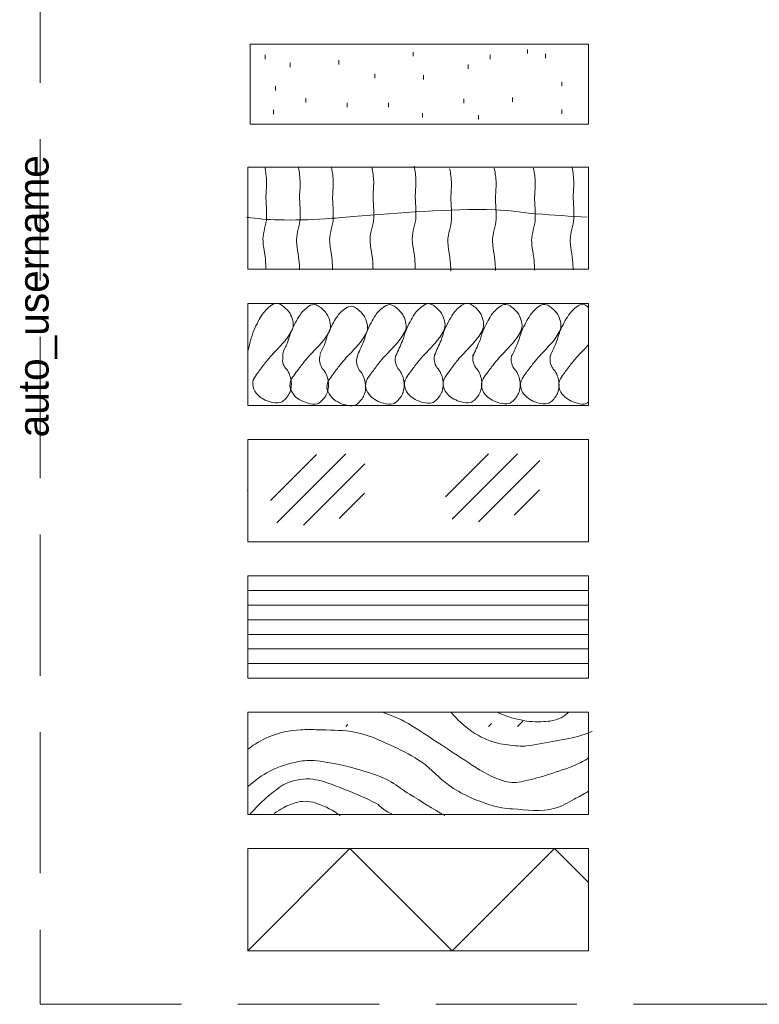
# Paper-space layout 'Layout1' of a CAD drawing. Header units: inches. Extents: x 1.2 to 32.4, y 0.8 to 21.2.
# Tile 1 of 12: x 1.2 to 3, y 0.8 to 3.2. Entities that reach past the tile are written whole.
import ezdxf
from ezdxf.enums import TextEntityAlignment as Align

# ---------------------------------------------------------------- set-up
doc = ezdxf.new("R2010")
doc.units = ezdxf.units.IN
doc.header["$MEASUREMENT"] = 0
doc.linetypes.add('DGN Style 3', pattern=[0.487989, 0.348564, -0.139426])
doc.layers.add('G-Anno-Nplt', color=5, linetype='Continuous', lineweight=25, plot=False)
doc.layers.add('G-ANNO-PATT', color=3, linetype='Continuous', lineweight=18)
doc.layers.add('G-Anno-Text', color=53, linetype='Continuous', lineweight=35)
doc.styles.add('Style-Arial', font='ARIAL.TTF')
doc.styles.add('Style-WORKING', font='WORKING.shx')

# ---------------------------------------------------------------- blocks, each defined once
blk = doc.blocks.new('coeSheet')
at = {"layer": 'G-Anno-Nplt', "color": 7, "linetype": 'DGN Style 3', "lineweight": 18, "flags": 128}
blk.add_lwpolyline([(-0.2, 0), (30.875, 0), (30.875, 20.5), (-0.2, 20.5)], close=True, dxfattribs=at)
at = {"layer": 'G-Anno-Text', "color": 1, "linetype": 'Continuous', "lineweight": 25, "style": 'Style-WORKING'}
for tag, p in [('14_appr', (29.2266, 18.65)), ('13_appr', (29.4297, 18.65)), ('12_appr', (29.6328, 18.65)), ('11_appr', (29.8359, 18.65)), ('10_appr', (30.0391, 18.65)), ('09_appr', (30.2422, 18.65)), ('08_appr', (30.4453, 18.65)), ('14_date', (29.2266, 18.1)), ('13_date', (29.4297, 18.1)), ('12_date', (29.6328, 18.1)), ('11_date', (29.8359, 18.1)), ('10_date', (30.0391, 18.1)), ('09_date', (30.2422, 18.1)), ('08_date', (30.4453, 18.1)), ('14_mark', (29.2266, 15.1)), ('13_mark', (29.4297, 15.1)), ('12_mark', (29.6328, 15.1)), ('11_mark', (29.8359, 15.1)), ('10_mark', (30.0391, 15.1)), ('09_mark', (30.2422, 15.1)), ('08_mark', (30.4453, 15.1)), ('07_appr', (29.2266, 14.7)), ('06_appr', (29.4297, 14.7)), ('05_appr', (29.6328, 14.7)), ('04_appr', (29.8359, 14.7)), ('03_appr', (30.0391, 14.7)), ('02_appr', (30.2422, 14.7)), ('01_appr', (30.4453, 14.7)), ('07_date', (29.2266, 14.15)), ('06_date', (29.4297, 14.15)), ('05_date', (29.6328, 14.15)), ('04_date', (29.8359, 14.15)), ('03_date', (30.0391, 14.15)), ('02_date', (30.2422, 14.15)), ('01_date', (30.4453, 14.15)), ('07_mark', (29.2266, 11.15)), ('06_mark', (29.4297, 11.15)), ('05_mark', (29.6328, 11.15)), ('04_mark', (29.8359, 11.15)), ('03_mark', (30.0391, 11.15)), ('02_mark', (30.2422, 11.15)), ('01_mark', (30.4453, 11.15))]:
    blk.add_attdef(tag, text='', height=0.075, rotation=90, dxfattribs=at).set_placement(p, align=Align.MIDDLE_CENTER)
for tag, p in [('14_desc', (29.2266, 15.35)), ('13_desc', (29.4297, 15.35)), ('12_desc', (29.6328, 15.35)), ('11_desc', (29.8359, 15.35)), ('10_desc', (30.0391, 15.35)), ('09_desc', (30.2422, 15.35)), ('08_desc', (30.4453, 15.35)), ('07_desc', (29.2266, 11.4)), ('06_desc', (29.4297, 11.4)), ('05_desc', (29.6328, 11.4)), ('04_desc', (29.8359, 11.4)), ('03_desc', (30.0391, 11.4)), ('02_desc', (30.2422, 11.4)), ('01_desc', (30.4453, 11.4))]:
    blk.add_attdef(tag, text='', height=0.075, rotation=90, dxfattribs=at).set_placement(p, align=Align.MIDDLE_LEFT)
at = {"layer": 'G-Anno-Text', "color": 1, "linetype": 'Continuous', "lineweight": 25, "style": 'Style-WORKING', "flags": 2}
for tag, p in [('plot_sytime', (30.595, 9.575)), ('plot_scale', (30.595, 8.275)), ('plot_short_design', (30.27, 7.675)), ('plot_design', (-0.2546, 2.6)), ('plot_username', (-0.2546, 1.4))]:
    blk.add_attdef(tag, text='', height=0.075, rotation=90, dxfattribs=at).set_placement(p, align=Align.TOP_LEFT)
at = {"layer": 'G-Anno-Text', "color": 1, "linetype": 'Continuous', "lineweight": 25, "style": 'Style-WORKING'}
for tag, p in [('issue_date', (29.2951, 9.275)), ('file_num', (30.27, 9.275)), ('checked_by', (29.62, 8.4538)), ('submitted_by_name', (29.945, 7.675)), ('designed_by_name', (29.2951, 7.675)), ('sheet_size', (30.595, 7.675)), ('drawn_by', (29.62, 7.675))]:
    blk.add_attdef(tag, text='', height=0.075, rotation=90, dxfattribs=at).set_placement(p, align=Align.TOP_LEFT)
at = {"layer": 'G-Anno-Text', "color": 6, "linetype": 'Continuous', "lineweight": 35, "style": 'Style-Arial'}
for tag, p in [('sheet_title_1', (30.1, 3.1469)), ('sheet_title_2', (30.3, 3.1469)), ('sheet_title_3', (30.5, 3.1469))]:
    blk.add_attdef(tag, text='', height=0.12, rotation=90, dxfattribs=at).set_placement(p, align=Align.TOP_CENTER)
at = {"layer": 'G-Anno-Text', "linetype": 'Continuous', "lineweight": 50, "style": 'Style-Arial'}
blk.add_attdef('sheet_id', text='', height=0.25, rotation=0, dxfattribs=at).set_placement((29.9378, 0.375), align=Align.MIDDLE_CENTER)

psp = doc.layouts.get("Layout1")

# ---------------------------------------------------------------- linework, layer by layer
at = {"layer": 'G-ANNO-PATT'}
for p, q in [((1.8301, 3.0841), (1.8301, 3.0946)), ((2.1955, 3.0911), (2.1955, 3.1017)), ((2.3855, 3.0841), (2.3855, 3.0946)), ((2.4776, 3.0976), (2.4776, 3.1081)), ((2.5217, 3.0868), (2.5217, 3.0973)), ((1.8921, 3.0643), (1.8921, 3.0748)), ((2.0121, 3.071), (2.0121, 3.0815)), ((2.3311, 3.0605), (2.3311, 3.0711)), ((2.1011, 3.0375), (2.1011, 3.048)), ((2.2212, 3.0342), (2.2212, 3.0448)), ((1.8556, 3.0068), (1.8556, 3.0173)), ((2.5626, 3.0176), (2.5626, 3.0281)), ((1.9304, 2.9773), (1.9304, 2.9879)), ((2.0327, 2.9653), (2.0327, 2.9758)), ((2.1343, 2.9653), (2.1343, 2.9758)), ((2.3207, 2.9757), (2.3207, 2.9862)), ((2.4405, 2.9787), (2.4405, 2.9892)), ((1.8506, 2.9486), (1.8506, 2.9592)), ((2.2181, 2.9403), (2.2181, 2.9508)), ((2.3568, 2.9352), (2.3568, 2.9457)), ((2.5621, 2.9494), (2.5621, 2.9599)), ((1.8432, 1.9945), (1.9566, 2.1079)), ((1.8592, 1.9391), (2.0292, 2.109)), ((2.2753, 2.0031), (2.3812, 2.109)), ((2.2913, 1.9477), (2.4526, 2.109)), ((2.3567, 1.9417), (2.5082, 2.0932)), ((1.9246, 1.9331), (2.0762, 2.0845)), ((2.4446, 1.9583), (2.5071, 2.0208)), ((2.0126, 1.9497), (2.075, 2.0122)), ((1.787, 1.8078), (2.6283, 1.8078)), ((1.787, 1.7718), (2.6283, 1.7718)), ((1.787, 1.7357), (2.6283, 1.7357)), ((1.787, 1.6997), (2.6283, 1.6997)), ((1.787, 1.6636), (2.6283, 1.6636)), ((1.787, 1.6276), (2.6283, 1.6276)), ((1.787, 1.5915), (2.6283, 1.5915)), ((1.787, 1.4713), (1.787, 1.4359)), ((2.0292, 1.4359), (2.0341, 1.4409)), ((2.3812, 1.4359), (2.3887, 1.4434)), ((2.4526, 1.4359), (2.4662, 1.4495)), ((1.787, 0.8823), (2.0394, 1.1347)), ((2.2918, 0.8823), (2.0394, 1.1347)), ((2.2918, 0.8823), (2.5442, 1.1347)), ((2.6275, 1.0514), (2.5442, 1.1347))]:
    psp.add_line(p, q, dxfattribs=at)
at = {"layer": 'G-ANNO-PATT', "flags": 128}
for points in [[(1.7933, 3.1211), (1.7933, 2.9237), (2.6279, 2.9237), (2.6279, 3.1211)], [(1.787, 2.8175), (1.787, 2.5651), (2.6283, 2.5651), (2.6283, 2.8175)], [(1.787, 2.4809), (1.787, 2.2285), (2.6283, 2.2285), (2.6283, 2.4809)], [(1.787, 1.892), (1.787, 2.1444), (2.6283, 2.1444), (2.6283, 1.892)], [(1.787, 1.5554), (1.787, 1.8078), (2.6283, 1.8078), (2.6283, 1.5554)], [(1.787, 1.4713), (1.787, 1.2189), (2.6283, 1.2189), (2.6283, 1.4713)], [(1.787, 1.1347), (1.787, 0.8823), (2.6283, 0.8823), (2.6283, 1.1347)]]:
    psp.add_lwpolyline(points, close=True, dxfattribs=at)
psp.add_lwpolyline([(2.6283, 1.4359), (2.6283, 1.4713), (1.787, 1.4713)], dxfattribs=at)
at = {"layer": 'G-ANNO-PATT'}
for points, knots in [([(1.829, 2.818), (1.8315, 2.806), (1.8333, 2.794), (1.8336, 2.7818), (1.8338, 2.7682), (1.8317, 2.7545), (1.8321, 2.7409), (1.8324, 2.7309), (1.8332, 2.7208), (1.8336, 2.7107), (1.8337, 2.7047), (1.8337, 2.6986), (1.8336, 2.6925), (1.8331, 2.6747), (1.8244, 2.6574), (1.8246, 2.6396), (1.8247, 2.6336), (1.8253, 2.6275), (1.8261, 2.6214), (1.8274, 2.6109), (1.8297, 2.6004), (1.8306, 2.5898), (1.8313, 2.5817), (1.8317, 2.5736), (1.8321, 2.5655)], [0, 0, 0, 0, 0.143525, 0.143525, 0.143525, 0.304676, 0.304676, 0.304676, 0.423636, 0.423636, 0.423636, 0.495258, 0.495258, 0.495258, 0.706454, 0.706454, 0.706454, 0.77831, 0.77831, 0.77831, 0.90419, 0.90419, 0.90419, 1, 1, 1, 1]), ([(1.912, 2.8162), (1.9145, 2.8042), (1.9163, 2.7922), (1.9165, 2.78), (1.9168, 2.7664), (1.9147, 2.7528), (1.9151, 2.7391), (1.9154, 2.7291), (1.9162, 2.719), (1.9165, 2.7089), (1.9167, 2.7029), (1.9167, 2.6968), (1.9165, 2.6908), (1.916, 2.6729), (1.9073, 2.6556), (1.9076, 2.6378), (1.9077, 2.6318), (1.9083, 2.6257), (1.9091, 2.6197), (1.9104, 2.6091), (1.9127, 2.5986), (1.9136, 2.588), (1.9143, 2.5799), (1.9147, 2.5718), (1.9151, 2.5637)], [0, 0, 0, 0, 0.143525, 0.143525, 0.143525, 0.304676, 0.304676, 0.304676, 0.423636, 0.423636, 0.423636, 0.495258, 0.495258, 0.495258, 0.706454, 0.706454, 0.706454, 0.77831, 0.77831, 0.77831, 0.90419, 0.90419, 0.90419, 1, 1, 1, 1]), ([(1.9936, 2.8162), (1.9961, 2.8042), (1.9979, 2.7922), (1.9981, 2.78), (1.9984, 2.7664), (1.9963, 2.7528), (1.9967, 2.7391), (1.997, 2.7291), (1.9978, 2.719), (1.9981, 2.7089), (1.9983, 2.7029), (1.9983, 2.6968), (1.9981, 2.6908), (1.9977, 2.6729), (1.9889, 2.6556), (1.9892, 2.6378), (1.9893, 2.6318), (1.9899, 2.6257), (1.9907, 2.6197), (1.992, 2.6091), (1.9943, 2.5986), (1.9952, 2.588), (1.9959, 2.5799), (1.9963, 2.5718), (1.9967, 2.5637)], [0, 0, 0, 0, 0.143525, 0.143525, 0.143525, 0.304676, 0.304676, 0.304676, 0.423636, 0.423636, 0.423636, 0.495258, 0.495258, 0.495258, 0.706454, 0.706454, 0.706454, 0.77831, 0.77831, 0.77831, 0.90419, 0.90419, 0.90419, 1, 1, 1, 1]), ([(2.0934, 2.818), (2.0959, 2.806), (2.0977, 2.794), (2.098, 2.7818), (2.0982, 2.7682), (2.0961, 2.7545), (2.0965, 2.7409), (2.0968, 2.7309), (2.0976, 2.7208), (2.098, 2.7107), (2.0982, 2.7047), (2.0981, 2.6986), (2.098, 2.6925), (2.0975, 2.6747), (2.0888, 2.6574), (2.089, 2.6396), (2.0891, 2.6336), (2.0897, 2.6275), (2.0905, 2.6214), (2.0918, 2.6109), (2.0941, 2.6004), (2.095, 2.5898), (2.0957, 2.5817), (2.0961, 2.5736), (2.0965, 2.5655)], [0, 0, 0, 0, 0.143525, 0.143525, 0.143525, 0.304676, 0.304676, 0.304676, 0.423636, 0.423636, 0.423636, 0.495258, 0.495258, 0.495258, 0.706454, 0.706454, 0.706454, 0.77831, 0.77831, 0.77831, 0.90419, 0.90419, 0.90419, 1, 1, 1, 1]), ([(2.1977, 2.8196), (2.2002, 2.8076), (2.2019, 2.7956), (2.2022, 2.7834), (2.2025, 2.7698), (2.2003, 2.7561), (2.2007, 2.7425), (2.201, 2.7324), (2.2019, 2.7224), (2.2022, 2.7123), (2.2024, 2.7063), (2.2023, 2.7002), (2.2022, 2.6941), (2.2017, 2.6763), (2.193, 2.659), (2.1932, 2.6412), (2.1933, 2.6352), (2.1939, 2.6291), (2.1947, 2.623), (2.1961, 2.6124), (2.1984, 2.602), (2.1992, 2.5914), (2.1999, 2.5833), (2.2004, 2.5752), (2.2007, 2.5671)], [0, 0, 0, 0, 0.143525, 0.143525, 0.143525, 0.304676, 0.304676, 0.304676, 0.423636, 0.423636, 0.423636, 0.495258, 0.495258, 0.495258, 0.706454, 0.706454, 0.706454, 0.77831, 0.77831, 0.77831, 0.90419, 0.90419, 0.90419, 1, 1, 1, 1]), ([(2.2855, 2.8133), (2.288, 2.8013), (2.2897, 2.7892), (2.29, 2.7771), (2.2903, 2.7635), (2.2881, 2.7498), (2.2885, 2.7362), (2.2888, 2.7261), (2.2897, 2.7161), (2.29, 2.706), (2.2902, 2.6999), (2.2902, 2.6939), (2.29, 2.6878), (2.2895, 2.6699), (2.2808, 2.6527), (2.2811, 2.6349), (2.2812, 2.6289), (2.2818, 2.6228), (2.2825, 2.6167), (2.2839, 2.6061), (2.2862, 2.5957), (2.2871, 2.5851), (2.2877, 2.577), (2.2882, 2.5689), (2.2885, 2.5608)], [0, 0, 0, 0, 0.143525, 0.143525, 0.143525, 0.304676, 0.304676, 0.304676, 0.423636, 0.423636, 0.423636, 0.495258, 0.495258, 0.495258, 0.706454, 0.706454, 0.706454, 0.77831, 0.77831, 0.77831, 0.90419, 0.90419, 0.90419, 1, 1, 1, 1]), ([(2.3957, 2.8147), (2.3982, 2.8027), (2.4, 2.7907), (2.4002, 2.7786), (2.4005, 2.7649), (2.3984, 2.7513), (2.3987, 2.7377), (2.399, 2.7276), (2.3999, 2.7175), (2.4002, 2.7075), (2.4004, 2.7014), (2.4004, 2.6953), (2.4002, 2.6893), (2.3997, 2.6714), (2.391, 2.6541), (2.3913, 2.6364), (2.3914, 2.6303), (2.392, 2.6242), (2.3928, 2.6182), (2.3941, 2.6076), (2.3964, 2.5972), (2.3973, 2.5865), (2.3979, 2.5784), (2.3984, 2.5703), (2.3987, 2.5622)], [0, 0, 0, 0, 0.143525, 0.143525, 0.143525, 0.304676, 0.304676, 0.304676, 0.423636, 0.423636, 0.423636, 0.495258, 0.495258, 0.495258, 0.706454, 0.706454, 0.706454, 0.77831, 0.77831, 0.77831, 0.90419, 0.90419, 0.90419, 1, 1, 1, 1]), ([(2.4922, 2.8147), (2.4948, 2.8027), (2.4965, 2.7907), (2.4968, 2.7786), (2.4971, 2.7649), (2.4949, 2.7513), (2.4953, 2.7377), (2.4956, 2.7276), (2.4964, 2.7175), (2.4968, 2.7075), (2.497, 2.7014), (2.4969, 2.6953), (2.4968, 2.6893), (2.4963, 2.6714), (2.4876, 2.6541), (2.4878, 2.6364), (2.4879, 2.6303), (2.4885, 2.6242), (2.4893, 2.6182), (2.4907, 2.6076), (2.493, 2.5972), (2.4938, 2.5865), (2.4945, 2.5784), (2.495, 2.5703), (2.4953, 2.5622)], [0, 0, 0, 0, 0.143525, 0.143525, 0.143525, 0.304676, 0.304676, 0.304676, 0.423636, 0.423636, 0.423636, 0.495258, 0.495258, 0.495258, 0.706454, 0.706454, 0.706454, 0.77831, 0.77831, 0.77831, 0.90419, 0.90419, 0.90419, 1, 1, 1, 1]), ([(2.5875, 2.8162), (2.59, 2.8042), (2.5918, 2.7922), (2.5921, 2.78), (2.5923, 2.7664), (2.5902, 2.7528), (2.5906, 2.7391), (2.5909, 2.7291), (2.5917, 2.719), (2.5921, 2.7089), (2.5923, 2.7029), (2.5922, 2.6968), (2.5921, 2.6908), (2.5916, 2.6729), (2.5829, 2.6556), (2.5831, 2.6378), (2.5832, 2.6318), (2.5838, 2.6257), (2.5846, 2.6197), (2.5859, 2.6091), (2.5882, 2.5986), (2.5891, 2.588), (2.5898, 2.5799), (2.5902, 2.5718), (2.5906, 2.5637)], [0, 0, 0, 0, 0.143525, 0.143525, 0.143525, 0.304676, 0.304676, 0.304676, 0.423636, 0.423636, 0.423636, 0.495258, 0.495258, 0.495258, 0.706454, 0.706454, 0.706454, 0.77831, 0.77831, 0.77831, 0.90419, 0.90419, 0.90419, 1, 1, 1, 1]), ([(1.7842, 2.6939), (1.8104, 2.6902), (1.8365, 2.6874), (1.8628, 2.687), (1.9011, 2.6864), (1.9396, 2.6871), (1.9778, 2.6897), (2.0008, 2.6913), (2.0236, 2.6937), (2.0465, 2.6954), (2.1636, 2.7039), (2.2811, 2.7154), (2.3981, 2.7121), (2.4318, 2.7111), (2.4654, 2.7046), (2.4991, 2.7022), (2.5411, 2.6992), (2.5831, 2.696), (2.6252, 2.6939)], [0, 0, 0, 0, 0.093593, 0.093593, 0.093593, 0.23017, 0.23017, 0.23017, 0.311947, 0.311947, 0.311947, 0.729646, 0.729646, 0.729646, 0.850033, 0.850033, 0.850033, 1, 1, 1, 1]), ([(1.787, 2.362), (1.7891, 2.3711), (1.7916, 2.3801), (1.7941, 2.3891), (1.7964, 2.3975), (1.7991, 2.4058), (1.8022, 2.4139), (1.8052, 2.4217), (1.8091, 2.429), (1.8129, 2.4363), (1.8161, 2.4424), (1.8196, 2.4482), (1.8234, 2.454), (1.8292, 2.463), (1.8368, 2.4698), (1.8458, 2.4764), (1.8509, 2.4802), (1.8583, 2.4822), (1.8637, 2.48), (1.8719, 2.4767), (1.8791, 2.4705), (1.8858, 2.4633), (1.8889, 2.4599), (1.8911, 2.4567), (1.893, 2.4527), (1.8985, 2.4411), (1.9021, 2.4263), (1.8966, 2.4152), (1.891, 2.4042), (1.8838, 2.3937), (1.8754, 2.3844), (1.8711, 2.3796), (1.8669, 2.3749), (1.8626, 2.3703), (1.8574, 2.3648), (1.8521, 2.3594), (1.847, 2.3539), (1.8417, 2.3481), (1.8367, 2.3421), (1.8318, 2.336), (1.8257, 2.3284), (1.82, 2.3205), (1.8141, 2.3127), (1.8103, 2.3076), (1.8068, 2.3025), (1.8034, 2.2972), (1.7992, 2.2908), (1.7983, 2.2818), (1.8001, 2.2747), (1.8019, 2.2674), (1.806, 2.2607), (1.8118, 2.2547), (1.8161, 2.2502), (1.8205, 2.2471), (1.8258, 2.2443), (1.8319, 2.2411), (1.8381, 2.2389), (1.8446, 2.2371), (1.8518, 2.2351), (1.8597, 2.2341), (1.867, 2.2359), (1.8707, 2.2368), (1.8736, 2.239), (1.8766, 2.2419), (1.8837, 2.2487), (1.8888, 2.2556), (1.8918, 2.2643), (1.8959, 2.276), (1.8954, 2.2892), (1.8918, 2.3008), (1.8902, 2.306), (1.888, 2.3111), (1.885, 2.3159), (1.8833, 2.3186), (1.8807, 2.3204), (1.879, 2.3232), (1.876, 2.328), (1.8726, 2.333), (1.873, 2.3384), (1.8734, 2.3455), (1.8739, 2.3527), (1.8744, 2.3598)], [0, 0, 0, 0, 0.045049, 0.045049, 0.045049, 0.086962, 0.086962, 0.086962, 0.126836, 0.126836, 0.126836, 0.15976, 0.15976, 0.15976, 0.21062, 0.21062, 0.21062, 0.240057, 0.240057, 0.240057, 0.28453, 0.28453, 0.28453, 0.304948, 0.304948, 0.304948, 0.365497, 0.365497, 0.365497, 0.425489, 0.425489, 0.425489, 0.456086, 0.456086, 0.456086, 0.492393, 0.492393, 0.492393, 0.530119, 0.530119, 0.530119, 0.577124, 0.577124, 0.577124, 0.607334, 0.607334, 0.607334, 0.643843, 0.643843, 0.643843, 0.680996, 0.680996, 0.680996, 0.70899, 0.70899, 0.70899, 0.74132, 0.74132, 0.74132, 0.77734, 0.77734, 0.77734, 0.79547, 0.79547, 0.79547, 0.838975, 0.838975, 0.838975, 0.897563, 0.897563, 0.897563, 0.924238, 0.924238, 0.924238, 0.939349, 0.939349, 0.939349, 0.965655, 0.965655, 0.965655, 1, 1, 1, 1]), ([(2.153, 2.3521), (2.1583, 2.3642), (2.1636, 2.3764), (2.1689, 2.3885), (2.1724, 2.3965), (2.1738, 2.4052), (2.177, 2.4133), (2.1802, 2.421), (2.184, 2.4283), (2.1878, 2.4357), (2.1909, 2.4418), (2.1944, 2.4476), (2.1982, 2.4534), (2.204, 2.4624), (2.2116, 2.4692), (2.2206, 2.4758), (2.2258, 2.4796), (2.2332, 2.4816), (2.2386, 2.4794), (2.2467, 2.476), (2.2539, 2.4699), (2.2607, 2.4626), (2.2638, 2.4593), (2.2659, 2.456), (2.2678, 2.4521), (2.2733, 2.4405), (2.2769, 2.4257), (2.2714, 2.4146), (2.2659, 2.4036), (2.2586, 2.393), (2.2502, 2.3838), (2.246, 2.379), (2.2418, 2.3743), (2.2374, 2.3697), (2.2323, 2.3642), (2.227, 2.3588), (2.2218, 2.3533), (2.2165, 2.3475), (2.2115, 2.3415), (2.2066, 2.3354), (2.2005, 2.3277), (2.1948, 2.3198), (2.1889, 2.312), (2.1852, 2.307), (2.1816, 2.3019), (2.1782, 2.2966), (2.174, 2.2901), (2.1731, 2.2812), (2.1749, 2.2741), (2.1768, 2.2668), (2.1808, 2.26), (2.1866, 2.2541), (2.191, 2.2496), (2.1953, 2.2465), (2.2006, 2.2437), (2.2067, 2.2404), (2.213, 2.2383), (2.2194, 2.2365), (2.2266, 2.2345), (2.2346, 2.2335), (2.2418, 2.2352), (2.2455, 2.2361), (2.2484, 2.2384), (2.2514, 2.2412), (2.2585, 2.2481), (2.2636, 2.255), (2.2667, 2.2636), (2.2707, 2.2753), (2.2702, 2.2886), (2.2667, 2.3001), (2.265, 2.3054), (2.2628, 2.3105), (2.2598, 2.3153), (2.2581, 2.318), (2.2555, 2.3198), (2.2538, 2.3225), (2.2509, 2.3273), (2.2489, 2.3325), (2.2478, 2.3378), (2.2467, 2.3436), (2.2471, 2.3499), (2.249, 2.3557)], [0, 0, 0, 0, 0.062978, 0.062978, 0.062978, 0.104346, 0.104346, 0.104346, 0.143702, 0.143702, 0.143702, 0.176198, 0.176198, 0.176198, 0.226396, 0.226396, 0.226396, 0.25545, 0.25545, 0.25545, 0.299345, 0.299345, 0.299345, 0.319497, 0.319497, 0.319497, 0.379259, 0.379259, 0.379259, 0.43847, 0.43847, 0.43847, 0.46867, 0.46867, 0.46867, 0.504504, 0.504504, 0.504504, 0.541739, 0.541739, 0.541739, 0.588134, 0.588134, 0.588134, 0.61795, 0.61795, 0.61795, 0.653984, 0.653984, 0.653984, 0.690654, 0.690654, 0.690654, 0.718284, 0.718284, 0.718284, 0.750194, 0.750194, 0.750194, 0.785745, 0.785745, 0.785745, 0.803639, 0.803639, 0.803639, 0.846579, 0.846579, 0.846579, 0.904405, 0.904405, 0.904405, 0.930733, 0.930733, 0.930733, 0.945648, 0.945648, 0.945648, 0.971611, 0.971611, 0.971611, 1, 1, 1, 1]), ([(2.2482, 2.353), (2.2536, 2.3652), (2.2589, 2.3773), (2.2642, 2.3894), (2.2677, 2.3974), (2.2691, 2.4062), (2.2723, 2.4143), (2.2755, 2.4219), (2.2792, 2.4293), (2.2831, 2.4367), (2.2862, 2.4428), (2.2897, 2.4485), (2.2935, 2.4543), (2.2993, 2.4633), (2.3069, 2.4701), (2.3159, 2.4767), (2.3211, 2.4805), (2.3285, 2.4825), (2.3339, 2.4803), (2.342, 2.477), (2.3492, 2.4709), (2.3559, 2.4636), (2.359, 2.4602), (2.3612, 2.457), (2.3631, 2.4531), (2.3686, 2.4415), (2.3722, 2.4266), (2.3667, 2.4155), (2.3612, 2.4045), (2.3539, 2.394), (2.3455, 2.3847), (2.3413, 2.38), (2.337, 2.3752), (2.3327, 2.3706), (2.3275, 2.3651), (2.3223, 2.3597), (2.3171, 2.3542), (2.3118, 2.3484), (2.3068, 2.3424), (2.3019, 2.3363), (2.2958, 2.3287), (2.2901, 2.3208), (2.2842, 2.313), (2.2805, 2.3079), (2.2769, 2.3028), (2.2735, 2.2975), (2.2693, 2.2911), (2.2684, 2.2821), (2.2702, 2.275), (2.2721, 2.2677), (2.2761, 2.261), (2.2819, 2.255), (2.2863, 2.2505), (2.2906, 2.2474), (2.2959, 2.2446), (2.302, 2.2414), (2.3082, 2.2393), (2.3147, 2.2375), (2.3219, 2.2355), (2.3299, 2.2344), (2.3371, 2.2362), (2.3408, 2.2371), (2.3437, 2.2393), (2.3467, 2.2422), (2.3538, 2.249), (2.3589, 2.2559), (2.3619, 2.2646), (2.366, 2.2763), (2.3655, 2.2895), (2.3619, 2.3011), (2.3603, 2.3064), (2.3581, 2.3115), (2.3551, 2.3162), (2.3534, 2.3189), (2.3508, 2.3207), (2.3491, 2.3235), (2.3461, 2.3283), (2.3442, 2.3334), (2.3431, 2.3387), (2.342, 2.3445), (2.3423, 2.3509), (2.3443, 2.3566)], [0, 0, 0, 0, 0.062978, 0.062978, 0.062978, 0.104346, 0.104346, 0.104346, 0.143702, 0.143702, 0.143702, 0.176198, 0.176198, 0.176198, 0.226396, 0.226396, 0.226396, 0.25545, 0.25545, 0.25545, 0.299345, 0.299345, 0.299345, 0.319497, 0.319497, 0.319497, 0.379259, 0.379259, 0.379259, 0.43847, 0.43847, 0.43847, 0.46867, 0.46867, 0.46867, 0.504504, 0.504504, 0.504504, 0.541739, 0.541739, 0.541739, 0.588134, 0.588134, 0.588134, 0.61795, 0.61795, 0.61795, 0.653984, 0.653984, 0.653984, 0.690654, 0.690654, 0.690654, 0.718284, 0.718284, 0.718284, 0.750194, 0.750194, 0.750194, 0.785745, 0.785745, 0.785745, 0.803639, 0.803639, 0.803639, 0.846579, 0.846579, 0.846579, 0.904405, 0.904405, 0.904405, 0.930733, 0.930733, 0.930733, 0.945648, 0.945648, 0.945648, 0.971611, 0.971611, 0.971611, 1, 1, 1, 1]), ([(2.5336, 2.3503), (2.5389, 2.3624), (2.5442, 2.3746), (2.5496, 2.3867), (2.5531, 2.3947), (2.5544, 2.4034), (2.5577, 2.4115), (2.5608, 2.4192), (2.5646, 2.4265), (2.5684, 2.4339), (2.5715, 2.44), (2.575, 2.4458), (2.5788, 2.4516), (2.5846, 2.4606), (2.5922, 2.4674), (2.6012, 2.474), (2.6064, 2.4778), (2.6143, 2.4811), (2.6192, 2.4776), (2.6223, 2.4753), (2.6253, 2.473), (2.6283, 2.4707)], [0, 0, 0, 0, 0.230226, 0.230226, 0.230226, 0.381456, 0.381456, 0.381456, 0.525327, 0.525327, 0.525327, 0.644121, 0.644121, 0.644121, 0.827628, 0.827628, 0.827628, 0.933841, 0.933841, 0.933841, 1, 1, 1, 1]), ([(1.8744, 2.3598), (1.8768, 2.3692), (1.8828, 2.3773), (1.886, 2.3864), (1.889, 2.3945), (1.8909, 2.4031), (1.8941, 2.4112), (1.8973, 2.4189), (1.901, 2.4262), (1.9049, 2.4336), (1.908, 2.4397), (1.9115, 2.4455), (1.9153, 2.4513), (1.9211, 2.4603), (1.9287, 2.4671), (1.9377, 2.4737), (1.9429, 2.4775), (1.9503, 2.4795), (1.9557, 2.4773), (1.9638, 2.4739), (1.971, 2.4678), (1.9777, 2.4605), (1.9808, 2.4572), (1.983, 2.4539), (1.9849, 2.45), (1.9904, 2.4384), (1.994, 2.4236), (1.9885, 2.4125), (1.983, 2.4015), (1.9757, 2.3909), (1.9673, 2.3816), (1.9631, 2.3769), (1.9588, 2.3722), (1.9545, 2.3676), (1.9493, 2.3621), (1.944, 2.3567), (1.9389, 2.3511), (1.9336, 2.3454), (1.9286, 2.3394), (1.9237, 2.3333), (1.9176, 2.3256), (1.9119, 2.3177), (1.906, 2.3099), (1.9023, 2.3049), (1.8987, 2.2998), (1.8953, 2.2945), (1.8911, 2.288), (1.8902, 2.2791), (1.892, 2.272), (1.8939, 2.2647), (1.8979, 2.2579), (1.9037, 2.252), (1.9081, 2.2475), (1.9124, 2.2444), (1.9177, 2.2416), (1.9238, 2.2383), (1.93, 2.2362), (1.9365, 2.2344), (1.9437, 2.2324), (1.9517, 2.2314), (1.9589, 2.2331), (1.9626, 2.234), (1.9655, 2.2363), (1.9685, 2.2391), (1.9756, 2.246), (1.9807, 2.2529), (1.9837, 2.2615), (1.9878, 2.2732), (1.9873, 2.2865), (1.9837, 2.298), (1.9821, 2.3033), (1.9799, 2.3084), (1.9769, 2.3132), (1.9752, 2.3159), (1.9726, 2.3177), (1.9709, 2.3204), (1.9679, 2.3252), (1.966, 2.3304), (1.9649, 2.3357), (1.9638, 2.3415), (1.9641, 2.3478), (1.9661, 2.3536)], [0, 0, 0, 0, 0.046834, 0.046834, 0.046834, 0.088915, 0.088915, 0.088915, 0.128949, 0.128949, 0.128949, 0.162004, 0.162004, 0.162004, 0.213067, 0.213067, 0.213067, 0.242622, 0.242622, 0.242622, 0.287273, 0.287273, 0.287273, 0.307773, 0.307773, 0.307773, 0.368564, 0.368564, 0.368564, 0.428796, 0.428796, 0.428796, 0.459515, 0.459515, 0.459515, 0.495967, 0.495967, 0.495967, 0.533844, 0.533844, 0.533844, 0.581038, 0.581038, 0.581038, 0.611368, 0.611368, 0.611368, 0.648023, 0.648023, 0.648023, 0.685324, 0.685324, 0.685324, 0.71343, 0.71343, 0.71343, 0.74589, 0.74589, 0.74589, 0.782054, 0.782054, 0.782054, 0.800256, 0.800256, 0.800256, 0.843936, 0.843936, 0.843936, 0.902758, 0.902758, 0.902758, 0.92954, 0.92954, 0.92954, 0.944711, 0.944711, 0.944711, 0.971122, 0.971122, 0.971122, 1, 1, 1, 1]), ([(1.9659, 2.3556), (1.9683, 2.365), (1.9743, 2.3731), (1.9775, 2.3822), (1.9805, 2.3903), (1.9824, 2.3989), (1.9856, 2.407), (1.9888, 2.4147), (1.9925, 2.422), (1.9964, 2.4294), (1.9995, 2.4355), (2.003, 2.4413), (2.0068, 2.4471), (2.0126, 2.456), (2.0202, 2.4629), (2.0292, 2.4695), (2.0344, 2.4733), (2.0418, 2.4753), (2.0472, 2.473), (2.0553, 2.4697), (2.0625, 2.4636), (2.0692, 2.4563), (2.0723, 2.453), (2.0745, 2.4497), (2.0764, 2.4458), (2.0819, 2.4342), (2.0855, 2.4193), (2.08, 2.4083), (2.0745, 2.3973), (2.0672, 2.3867), (2.0588, 2.3774), (2.0546, 2.3727), (2.0503, 2.368), (2.046, 2.3633), (2.0408, 2.3578), (2.0356, 2.3525), (2.0304, 2.3469), (2.0251, 2.3412), (2.0201, 2.3352), (2.0152, 2.3291), (2.0091, 2.3214), (2.0034, 2.3135), (1.9975, 2.3057), (1.9938, 2.3007), (1.9902, 2.2956), (1.9868, 2.2903), (1.9826, 2.2838), (1.9817, 2.2749), (1.9835, 2.2677), (1.9854, 2.2605), (1.9894, 2.2537), (1.9952, 2.2478), (1.9996, 2.2433), (2.0039, 2.2402), (2.0092, 2.2374), (2.0153, 2.2341), (2.0215, 2.232), (2.028, 2.2302), (2.0352, 2.2282), (2.0432, 2.2272), (2.0504, 2.2289), (2.0541, 2.2298), (2.057, 2.2321), (2.06, 2.2349), (2.0671, 2.2418), (2.0722, 2.2487), (2.0752, 2.2573), (2.0793, 2.269), (2.0788, 2.2823), (2.0752, 2.2938), (2.0736, 2.2991), (2.0714, 2.3042), (2.0684, 2.309), (2.0667, 2.3117), (2.0641, 2.3135), (2.0624, 2.3162), (2.0594, 2.321), (2.0575, 2.3262), (2.0564, 2.3315), (2.0553, 2.3373), (2.0556, 2.3436), (2.0576, 2.3494)], [0, 0, 0, 0, 0.046834, 0.046834, 0.046834, 0.088915, 0.088915, 0.088915, 0.128949, 0.128949, 0.128949, 0.162004, 0.162004, 0.162004, 0.213067, 0.213067, 0.213067, 0.242622, 0.242622, 0.242622, 0.287273, 0.287273, 0.287273, 0.307773, 0.307773, 0.307773, 0.368564, 0.368564, 0.368564, 0.428796, 0.428796, 0.428796, 0.459515, 0.459515, 0.459515, 0.495967, 0.495967, 0.495967, 0.533844, 0.533844, 0.533844, 0.581038, 0.581038, 0.581038, 0.611368, 0.611368, 0.611368, 0.648023, 0.648023, 0.648023, 0.685324, 0.685324, 0.685324, 0.71343, 0.71343, 0.71343, 0.74589, 0.74589, 0.74589, 0.782054, 0.782054, 0.782054, 0.800256, 0.800256, 0.800256, 0.843936, 0.843936, 0.843936, 0.902758, 0.902758, 0.902758, 0.92954, 0.92954, 0.92954, 0.944711, 0.944711, 0.944711, 0.971122, 0.971122, 0.971122, 1, 1, 1, 1]), ([(2.0568, 2.3497), (2.0622, 2.3618), (2.0675, 2.3739), (2.0728, 2.3861), (2.0763, 2.394), (2.0776, 2.4028), (2.0809, 2.4109), (2.084, 2.4186), (2.0878, 2.4259), (2.0916, 2.4333), (2.0948, 2.4394), (2.0983, 2.4451), (2.1021, 2.451), (2.1079, 2.4599), (2.1155, 2.4668), (2.1245, 2.4734), (2.1297, 2.4772), (2.1371, 2.4791), (2.1424, 2.4769), (2.1506, 2.4736), (2.1578, 2.4675), (2.1645, 2.4602), (2.1676, 2.4569), (2.1698, 2.4536), (2.1717, 2.4497), (2.1772, 2.4381), (2.1808, 2.4232), (2.1753, 2.4121), (2.1697, 2.4012), (2.1625, 2.3906), (2.1541, 2.3813), (2.1499, 2.3766), (2.1456, 2.3719), (2.1413, 2.3672), (2.1361, 2.3617), (2.1308, 2.3564), (2.1257, 2.3508), (2.1204, 2.3451), (2.1154, 2.3391), (2.1105, 2.333), (2.1044, 2.3253), (2.0987, 2.3174), (2.0928, 2.3096), (2.089, 2.3046), (2.0855, 2.2995), (2.0821, 2.2941), (2.0779, 2.2877), (2.077, 2.2788), (2.0788, 2.2716), (2.0807, 2.2644), (2.0847, 2.2576), (2.0905, 2.2517), (2.0949, 2.2472), (2.0992, 2.2441), (2.1045, 2.2412), (2.1106, 2.238), (2.1168, 2.2359), (2.1233, 2.2341), (2.1305, 2.2321), (2.1384, 2.231), (2.1457, 2.2328), (2.1494, 2.2337), (2.1523, 2.236), (2.1553, 2.2388), (2.1624, 2.2457), (2.1675, 2.2526), (2.1705, 2.2612), (2.1746, 2.2729), (2.1741, 2.2862), (2.1705, 2.2977), (2.1689, 2.303), (2.1667, 2.3081), (2.1637, 2.3129), (2.162, 2.3156), (2.1594, 2.3174), (2.1577, 2.3201), (2.1547, 2.3249), (2.1527, 2.3301), (2.1517, 2.3354), (2.1506, 2.3412), (2.1509, 2.3475), (2.1529, 2.3533)], [0, 0, 0, 0, 0.062978, 0.062978, 0.062978, 0.104346, 0.104346, 0.104346, 0.143702, 0.143702, 0.143702, 0.176198, 0.176198, 0.176198, 0.226396, 0.226396, 0.226396, 0.25545, 0.25545, 0.25545, 0.299345, 0.299345, 0.299345, 0.319497, 0.319497, 0.319497, 0.379259, 0.379259, 0.379259, 0.43847, 0.43847, 0.43847, 0.46867, 0.46867, 0.46867, 0.504504, 0.504504, 0.504504, 0.541739, 0.541739, 0.541739, 0.588134, 0.588134, 0.588134, 0.61795, 0.61795, 0.61795, 0.653984, 0.653984, 0.653984, 0.690654, 0.690654, 0.690654, 0.718284, 0.718284, 0.718284, 0.750194, 0.750194, 0.750194, 0.785745, 0.785745, 0.785745, 0.803639, 0.803639, 0.803639, 0.846579, 0.846579, 0.846579, 0.904405, 0.904405, 0.904405, 0.930733, 0.930733, 0.930733, 0.945648, 0.945648, 0.945648, 0.971611, 0.971611, 0.971611, 1, 1, 1, 1]), ([(2.343, 2.3503), (2.3483, 2.3624), (2.3537, 2.3746), (2.359, 2.3867), (2.3625, 2.3947), (2.3638, 2.4034), (2.3671, 2.4115), (2.3702, 2.4192), (2.374, 2.4265), (2.3778, 2.4339), (2.381, 2.44), (2.3845, 2.4458), (2.3882, 2.4516), (2.3941, 2.4606), (2.4017, 2.4674), (2.4106, 2.474), (2.4158, 2.4778), (2.4232, 2.4798), (2.4286, 2.4776), (2.4368, 2.4742), (2.444, 2.4681), (2.4507, 2.4608), (2.4538, 2.4575), (2.456, 2.4542), (2.4579, 2.4503), (2.4634, 2.4387), (2.467, 2.4239), (2.4614, 2.4128), (2.4559, 2.4018), (2.4486, 2.3913), (2.4403, 2.382), (2.436, 2.3772), (2.4318, 2.3725), (2.4275, 2.3679), (2.4223, 2.3624), (2.417, 2.357), (2.4119, 2.3515), (2.4066, 2.3457), (2.4015, 2.3397), (2.3966, 2.3336), (2.3906, 2.3259), (2.3848, 2.3181), (2.379, 2.3102), (2.3752, 2.3052), (2.3717, 2.3001), (2.3682, 2.2948), (2.3641, 2.2883), (2.3632, 2.2794), (2.365, 2.2723), (2.3668, 2.265), (2.3709, 2.2582), (2.3767, 2.2523), (2.381, 2.2478), (2.3854, 2.2447), (2.3907, 2.2419), (2.3968, 2.2386), (2.403, 2.2365), (2.4095, 2.2347), (2.4167, 2.2327), (2.4246, 2.2317), (2.4319, 2.2335), (2.4355, 2.2344), (2.4385, 2.2366), (2.4414, 2.2395), (2.4486, 2.2463), (2.4537, 2.2532), (2.4567, 2.2619), (2.4607, 2.2735), (2.4603, 2.2868), (2.4567, 2.2984), (2.4551, 2.3036), (2.4529, 2.3087), (2.4499, 2.3135), (2.4481, 2.3162), (2.4456, 2.318), (2.4439, 2.3208), (2.4409, 2.3256), (2.4389, 2.3307), (2.4379, 2.336), (2.4367, 2.3418), (2.4371, 2.3481), (2.439, 2.3539)], [0, 0, 0, 0, 0.062978, 0.062978, 0.062978, 0.104346, 0.104346, 0.104346, 0.143702, 0.143702, 0.143702, 0.176198, 0.176198, 0.176198, 0.226396, 0.226396, 0.226396, 0.25545, 0.25545, 0.25545, 0.299345, 0.299345, 0.299345, 0.319497, 0.319497, 0.319497, 0.379259, 0.379259, 0.379259, 0.43847, 0.43847, 0.43847, 0.46867, 0.46867, 0.46867, 0.504504, 0.504504, 0.504504, 0.541739, 0.541739, 0.541739, 0.588134, 0.588134, 0.588134, 0.61795, 0.61795, 0.61795, 0.653984, 0.653984, 0.653984, 0.690654, 0.690654, 0.690654, 0.718284, 0.718284, 0.718284, 0.750194, 0.750194, 0.750194, 0.785745, 0.785745, 0.785745, 0.803639, 0.803639, 0.803639, 0.846579, 0.846579, 0.846579, 0.904405, 0.904405, 0.904405, 0.930733, 0.930733, 0.930733, 0.945648, 0.945648, 0.945648, 0.971611, 0.971611, 0.971611, 1, 1, 1, 1]), ([(2.4389, 2.3503), (2.4443, 2.3624), (2.4496, 2.3746), (2.4549, 2.3867), (2.4584, 2.3947), (2.4597, 2.4034), (2.463, 2.4115), (2.4661, 2.4192), (2.4699, 2.4265), (2.4737, 2.4339), (2.4769, 2.44), (2.4804, 2.4458), (2.4841, 2.4516), (2.49, 2.4606), (2.4976, 2.4674), (2.5066, 2.474), (2.5117, 2.4778), (2.5191, 2.4798), (2.5245, 2.4776), (2.5327, 2.4742), (2.5399, 2.4681), (2.5466, 2.4608), (2.5497, 2.4575), (2.5519, 2.4542), (2.5538, 2.4503), (2.5593, 2.4387), (2.5629, 2.4239), (2.5573, 2.4128), (2.5518, 2.4018), (2.5446, 2.3913), (2.5362, 2.382), (2.5319, 2.3772), (2.5277, 2.3725), (2.5234, 2.3679), (2.5182, 2.3624), (2.5129, 2.357), (2.5078, 2.3515), (2.5025, 2.3457), (2.4975, 2.3397), (2.4926, 2.3336), (2.4865, 2.3259), (2.4808, 2.3181), (2.4749, 2.3102), (2.4711, 2.3052), (2.4676, 2.3001), (2.4642, 2.2948), (2.46, 2.2883), (2.4591, 2.2794), (2.4609, 2.2723), (2.4627, 2.265), (2.4668, 2.2582), (2.4726, 2.2523), (2.4769, 2.2478), (2.4813, 2.2447), (2.4866, 2.2419), (2.4927, 2.2386), (2.4989, 2.2365), (2.5054, 2.2347), (2.5126, 2.2327), (2.5205, 2.2317), (2.5278, 2.2335), (2.5315, 2.2344), (2.5344, 2.2366), (2.5374, 2.2395), (2.5445, 2.2463), (2.5496, 2.2532), (2.5526, 2.2619), (2.5567, 2.2735), (2.5562, 2.2868), (2.5526, 2.2984), (2.551, 2.3036), (2.5488, 2.3087), (2.5458, 2.3135), (2.5441, 2.3162), (2.5415, 2.318), (2.5398, 2.3208), (2.5368, 2.3256), (2.5348, 2.3307), (2.5338, 2.336), (2.5327, 2.3418), (2.533, 2.3481), (2.5349, 2.3539)], [0, 0, 0, 0, 0.062978, 0.062978, 0.062978, 0.104346, 0.104346, 0.104346, 0.143702, 0.143702, 0.143702, 0.176198, 0.176198, 0.176198, 0.226396, 0.226396, 0.226396, 0.25545, 0.25545, 0.25545, 0.299345, 0.299345, 0.299345, 0.319497, 0.319497, 0.319497, 0.379259, 0.379259, 0.379259, 0.43847, 0.43847, 0.43847, 0.46867, 0.46867, 0.46867, 0.504504, 0.504504, 0.504504, 0.541739, 0.541739, 0.541739, 0.588134, 0.588134, 0.588134, 0.61795, 0.61795, 0.61795, 0.653984, 0.653984, 0.653984, 0.690654, 0.690654, 0.690654, 0.718284, 0.718284, 0.718284, 0.750194, 0.750194, 0.750194, 0.785745, 0.785745, 0.785745, 0.803639, 0.803639, 0.803639, 0.846579, 0.846579, 0.846579, 0.904405, 0.904405, 0.904405, 0.930733, 0.930733, 0.930733, 0.945648, 0.945648, 0.945648, 0.971611, 0.971611, 0.971611, 1, 1, 1, 1]), ([(2.6283, 2.3792), (2.6249, 2.3754), (2.6215, 2.3716), (2.618, 2.3679), (2.613, 2.3623), (2.6076, 2.357), (2.6025, 2.3515), (2.5972, 2.3457), (2.5921, 2.3397), (2.5872, 2.3336), (2.5811, 2.3259), (2.5754, 2.3181), (2.5695, 2.3102), (2.5658, 2.3052), (2.5623, 2.3001), (2.5588, 2.2948), (2.5547, 2.2883), (2.5538, 2.2794), (2.5556, 2.2723), (2.5574, 2.265), (2.5614, 2.2582), (2.5672, 2.2523), (2.5716, 2.2478), (2.5759, 2.2447), (2.5812, 2.2419), (2.5873, 2.2386), (2.5936, 2.2365), (2.6, 2.2347), (2.6073, 2.2327), (2.6159, 2.2298), (2.6225, 2.2335), (2.6245, 2.2346), (2.6264, 2.236), (2.6283, 2.2372)], [0, 0, 0, 0, 0.068949, 0.068949, 0.068949, 0.170616, 0.170616, 0.170616, 0.276255, 0.276255, 0.276255, 0.407881, 0.407881, 0.407881, 0.492473, 0.492473, 0.492473, 0.594706, 0.594706, 0.594706, 0.698742, 0.698742, 0.698742, 0.777131, 0.777131, 0.777131, 0.867661, 0.867661, 0.867661, 0.968525, 0.968525, 0.968525, 1, 1, 1, 1]), ([(2.1204, 1.4711), (2.1454, 1.4617), (2.1701, 1.4523), (2.1923, 1.4379), (2.2201, 1.42), (2.2477, 1.4019), (2.2754, 1.3839), (2.3008, 1.3673), (2.3261, 1.3505), (2.3515, 1.3339), (2.3749, 1.3187), (2.4006, 1.3056), (2.4277, 1.2993), (2.4421, 1.296), (2.4578, 1.2985), (2.4723, 1.3019), (2.4913, 1.3065), (2.5102, 1.3112), (2.529, 1.3172), (2.5524, 1.3247), (2.5755, 1.3324), (2.5983, 1.342), (2.6084, 1.3463), (2.6179, 1.3517), (2.6273, 1.3576)], [0, 0, 0, 0, 0.140684, 0.140684, 0.140684, 0.31676, 0.31676, 0.31676, 0.478529, 0.478529, 0.478529, 0.627097, 0.627097, 0.627097, 0.706446, 0.706446, 0.706446, 0.810722, 0.810722, 0.810722, 0.941492, 0.941492, 0.941492, 1, 1, 1, 1]), ([(2.2891, 1.4711), (2.3041, 1.4529), (2.3207, 1.4376), (2.3405, 1.4238), (2.3603, 1.4101), (2.3811, 1.4003), (2.4041, 1.3949), (2.4207, 1.3911), (2.4372, 1.3889), (2.454, 1.3881), (2.4614, 1.3877), (2.469, 1.387), (2.4764, 1.3881), (2.5005, 1.3916), (2.5244, 1.3959), (2.5484, 1.4003), (2.5604, 1.4025), (2.5723, 1.4046), (2.5843, 1.4071), (2.6024, 1.4109), (2.6199, 1.4171), (2.6372, 1.4238)], [0, 0, 0, 0, 0.184958, 0.184958, 0.184958, 0.370111, 0.370111, 0.370111, 0.503406, 0.503406, 0.503406, 0.562749, 0.562749, 0.562749, 0.756311, 0.756311, 0.756311, 0.853026, 0.853026, 0.853026, 1, 1, 1, 1]), ([(2.4026, 1.4716), (2.4214, 1.4625), (2.4406, 1.4566), (2.4608, 1.4521), (2.4795, 1.448), (2.4988, 1.4472), (2.5176, 1.448), (2.5322, 1.4486), (2.5466, 1.4511), (2.5606, 1.4578), (2.5678, 1.4613), (2.5733, 1.4659), (2.5786, 1.4716)], [0, 0, 0, 0, 0.331437, 0.331437, 0.331437, 0.639162, 0.639162, 0.639162, 0.877564, 0.877564, 0.877564, 1, 1, 1, 1]), ([(1.789, 1.3808), (1.8044, 1.3931), (1.8204, 1.4029), (1.8389, 1.4102), (1.8647, 1.4204), (1.8908, 1.4271), (1.9178, 1.428), (1.9321, 1.4285), (1.9465, 1.4284), (1.9608, 1.428), (1.9876, 1.4274), (2.0144, 1.4272), (2.0412, 1.4238), (2.0783, 1.4192), (2.1122, 1.4024), (2.1465, 1.3865), (2.1713, 1.375), (2.1948, 1.3629), (2.2171, 1.3477), (2.2414, 1.3312), (2.2597, 1.3077), (2.2837, 1.2909), (2.299, 1.2802), (2.3149, 1.271), (2.3321, 1.2631), (2.3587, 1.2509), (2.3854, 1.2409), (2.414, 1.2354), (2.4227, 1.2337), (2.4315, 1.2332), (2.4403, 1.2326), (2.4752, 1.2305), (2.5109, 1.2244), (2.5455, 1.2342), (2.5626, 1.2391), (2.5773, 1.248), (2.5926, 1.2563), (2.6043, 1.2627), (2.6159, 1.2689), (2.6273, 1.2758)], [0, 0, 0, 0, 0.063816, 0.063816, 0.063816, 0.152904, 0.152904, 0.152904, 0.200285, 0.200285, 0.200285, 0.288911, 0.288911, 0.288911, 0.412058, 0.412058, 0.412058, 0.500768, 0.500768, 0.500768, 0.597155, 0.597155, 0.597155, 0.658596, 0.658596, 0.658596, 0.753881, 0.753881, 0.753881, 0.782998, 0.782998, 0.782998, 0.898856, 0.898856, 0.898856, 0.956174, 0.956174, 0.956174, 1, 1, 1, 1]), ([(1.789, 1.2883), (1.805, 1.3032), (1.8219, 1.3154), (1.8415, 1.3256), (1.8643, 1.3375), (1.8877, 1.3443), (1.9123, 1.3492), (1.9252, 1.3517), (1.9384, 1.3531), (1.9512, 1.3519), (1.9899, 1.3482), (2.0282, 1.3398), (2.0662, 1.3282), (2.0922, 1.3204), (2.1178, 1.3132), (2.141, 1.2993), (2.1568, 1.2898), (2.171, 1.2784), (2.1866, 1.2688), (2.2156, 1.251), (2.2443, 1.2328), (2.2739, 1.2159)], [0, 0, 0, 0, 0.121088, 0.121088, 0.121088, 0.26115, 0.26115, 0.26115, 0.334393, 0.334393, 0.334393, 0.554749, 0.554749, 0.554749, 0.705283, 0.705283, 0.705283, 0.808355, 0.808355, 0.808355, 1, 1, 1, 1]), ([(1.7932, 1.2201), (1.8058, 1.2344), (1.8194, 1.2476), (1.8336, 1.2605), (1.8447, 1.2708), (1.8567, 1.2795), (1.8693, 1.2883), (1.8762, 1.2931), (1.8834, 1.2966), (1.8915, 1.2993), (1.9124, 1.3063), (1.9346, 1.3085), (1.9554, 1.3047), (1.9642, 1.3031), (1.9731, 1.301), (1.9816, 1.2978), (1.9975, 1.2921), (2.013, 1.2861), (2.0285, 1.2799), (2.054, 1.2696), (2.0792, 1.2592), (2.1035, 1.2464), (2.1108, 1.2426), (2.1161, 1.2357), (2.123, 1.2312), (2.1292, 1.2271), (2.1356, 1.2233), (2.1424, 1.2201)], [0, 0, 0, 0, 0.143559, 0.143559, 0.143559, 0.257353, 0.257353, 0.257353, 0.319656, 0.319656, 0.319656, 0.480948, 0.480948, 0.480948, 0.548978, 0.548978, 0.548978, 0.675248, 0.675248, 0.675248, 0.881629, 0.881629, 0.881629, 0.943767, 0.943767, 0.943767, 1, 1, 1, 1]), ([(1.8526, 1.2216), (1.8597, 1.2268), (1.8671, 1.2311), (1.875, 1.2354), (1.8865, 1.2417), (1.8986, 1.2465), (1.9109, 1.2495), (1.9265, 1.2533), (1.9438, 1.2508), (1.9595, 1.2453), (1.9797, 1.2382), (1.998, 1.2294), (2.0149, 1.2159)], [0, 0, 0, 0, 0.149149, 0.149149, 0.149149, 0.367679, 0.367679, 0.367679, 0.644865, 0.644865, 0.644865, 1, 1, 1, 1])]:
    psp.add_open_spline(points, degree=3, knots=knots, dxfattribs=at)
psp.add_point((1.787, 2.0182), dxfattribs=at)

# ---------------------------------------------------------------- block references
at = {"layer": 'G-Anno-Nplt', "color": 7, "linetype": 'DGN Style 3', "lineweight": 18}
ref = psp.add_blockref('coeSheet', (1.475, 0.75), dxfattribs=at)
ref.add_attrib('plot_username', 'auto_username', dxfattribs={"layer": 'G-Anno-Text', "color": 1, "linetype": 'Continuous', "lineweight": 25, "height": 0.075, "rotation": 90, "style": 'Style-WORKING'}).set_placement((1.2204, 2.15), align=Align.TOP_LEFT)

doc.saveas('drawing.dxf')
